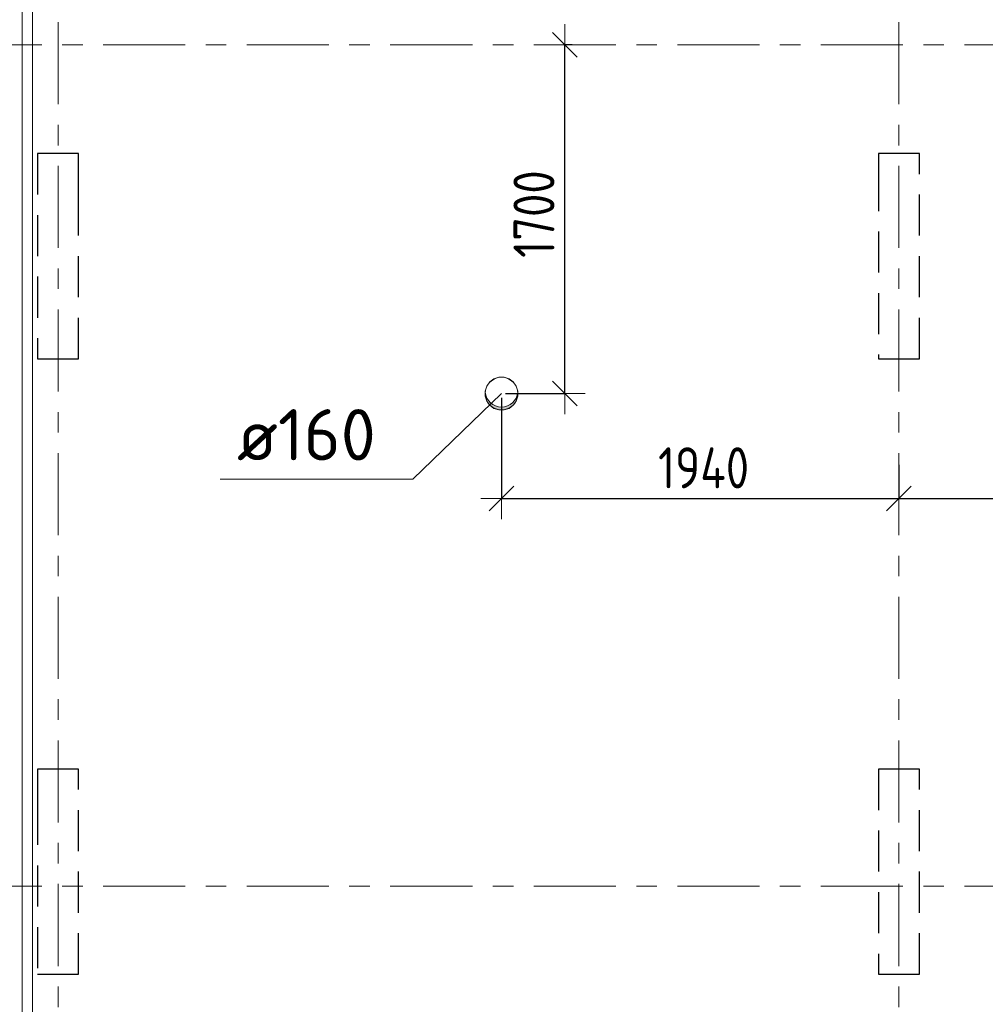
# Model space of a CAD drawing. Header units: metres. Extents: x -38 to 89, y -15 to 21.
# Tile 42 of 129: x 32.66 to 37.37, y 2.72 to 7.52. Entities that reach past the tile are written whole.
import ezdxf

# ---------------------------------------------------------------- set-up
doc = ezdxf.new("R2010")
doc.units = ezdxf.units.M
doc.header["$PDMODE"] = 65
for name, pattern in [('______11', [0.5, 0.4, -0.05, 0, -0.05]), ('______2', [0.27, 0.2, -0.07]), ('______5', [1.1, 0.8, -0.1, 0.1, -0.1])]:
    doc.linetypes.add(name, pattern=pattern)
for name, color, linetype, lineweight in [('XR$2$Осевая линия (1)', 7, '______5', 13), ('XR$3$Перекрытие (1)', 7, 'Continuous', 35), ('XR$4$Размерная линия (1)', 7, 'Continuous', 13), ('XR$4$Текст_ общее_1', 7, 'Continuous', 13), ('XR$5$Размерная линия (1)', 7, 'Continuous', 13), ('XR$5$Текст_ общее_1', 7, 'Continuous', 13)]:
    doc.layers.add(name, color=color, linetype=linetype, lineweight=lineweight)
doc.layers.add('XR$3$Макрос проема_ отверстия', color=7, linetype='Continuous', lineweight=13, true_color=0x2d2d2d)
doc.layers.add('XR$7$Стена_ бетон несущ.', color=7, linetype='Continuous', lineweight=70, true_color=0xb4b496)
doc.styles.add('ISOCPEUR', font='txt')
doc.dimstyles.new('DIMSTYLE_3', dxfattribs={"dimtxt": 0.2, "dimasz": 0.2, "dimexe": 0, "dimexo": 0, "dimgap": 0.1, "dimtad": 2, "dimdec": 0, "dimlfac": 1000, "dimrnd": 5, "dimzin": 12, "dimdsep": 46, "dimtxsty": 'ISOCPEUR', "dimblk1": 'ALL_ML_STRICH', "dimblk2": 'ALL_ML_STRICH', "dimsah": 1, "dimcen": 0, "dimclrd": 7, "dimclre": 256, "dimclrt": 7, "dimadec": 0, "dimazin": 0, "dimtfac": 1, "dimtdec": 0, "dimtix": 1, "dimtmove": 2, "dimatfit": 3, "dimfxl": 0, "dimtzin": 0, "dimlwd": 0, "dimlwe": -3, "dimarcsym": 0})

# ---------------------------------------------------------------- blocks, each defined once
blk = doc.blocks.new('Отображение проема (2)', base_point=(-1.002, -49.786))
at = {"layer": 'XR$3$Макрос проема_ отверстия', "true_color": 0x000000, "transparency": 33554687}
blk.add_hatch(color=18, dxfattribs=at).paths.add_polyline_path([(-0.967, -49.384), (-1.002, -49.383), (-1.072, -49.389), (-1.139, -49.407), (-1.203, -49.437), (-1.261, -49.477), (-1.31, -49.527), (-1.351, -49.585), (-1.381, -49.648), (-1.399, -49.716), (-1.405, -49.786), (-1.399, -49.856), (-1.381, -49.924), (-1.351, -49.988), (-1.31, -50.045), (-1.261, -50.095), (-1.203, -50.135), (-1.139, -50.165), (-1.072, -50.183), (-1.002, -50.189), (-0.967, -50.188), (-1.032, -50.177), (-1.095, -50.155), (-1.153, -50.123), (-1.205, -50.082), (-1.25, -50.033), (-1.287, -49.978), (-1.313, -49.917), (-1.329, -49.852), (-1.335, -49.786), (-1.329, -49.72), (-1.313, -49.656), (-1.287, -49.595), (-1.25, -49.539), (-1.205, -49.49), (-1.153, -49.449), (-1.095, -49.417), (-1.032, -49.396)])
at = {"layer": 'XR$3$Макрос проема_ отверстия', "transparency": 33554687}
blk.add_circle((-1.002, -49.786), 0.403, dxfattribs=at)
blk.add_arc((-0.932, -49.786), 0.403, 94.9784, 265.0216, dxfattribs=at)
blk = doc.blocks.new('NSY1')
at = {"color": 0, "linetype": 'ByBlock', "lineweight": -2}
for p, q in [((-0.01, 0.01), (0.01, 0.01)), ((-0.01, -0.01), (-0.01, 0.01)), ((-0.01, -0.01), (-0.01, 0.01)), ((-0.01, 0.01), (0.01, 0.01)), ((-0.01, 0.01), (0.01, 0.01)), ((0.01, 0.01), (-0.01, 0.01)), ((-0.01, 0.01), (-0.01, 0.01)), ((-0.01, 0.01), (-0.01, -0.01)), ((0.01, 0.01), (-0.01, 0.01)), ((-0.01, 0.01), (0.01, 0.01)), ((0.01, 0.01), (-0.01, 0.01)), ((-0.01, 0.01), (-0.01, 0.01)), ((-0.01, 0.01), (-0.01, -0.01)), ((0.01, 0.01), (-0.01, 0.01)), ((-0.01, 0.01), (0.01, 0.01)), ((0.01, 0.01), (-0.01, 0.01)), ((-0.01, 0.01), (-0.01, 0.01)), ((-0.01, 0.01), (-0.01, -0.01)), ((0.01, 0.01), (-0.01, 0.01)), ((-0.01, 0.01), (0.01, 0.01)), ((-0.01, -0.01), (-0.01, 0.01)), ((0, 0), (0, 0)), ((0, 0), (0, 0)), ((0, 0), (0, 0)), ((0, 0), (0, 0)), ((0, 0), (0, 0)), ((0, 0), (0, 0)), ((0.01, 0.01), (0.01, -0.01)), ((0.01, 0.01), (0.01, -0.01)), ((0.01, 0.01), (0.01, 0.01)), ((0.01, -0.01), (0.01, 0.01)), ((0.01, 0.01), (0.01, 0.01)), ((0.01, -0.01), (0.01, 0.01)), ((0.01, 0.01), (0.01, 0.01)), ((0.01, -0.01), (0.01, 0.01)), ((0.01, 0.01), (0.01, -0.01)), ((0.01, -0.01), (-0.01, -0.01)), ((0.01, -0.01), (-0.01, -0.01)), ((-0.01, -0.01), (0.01, -0.01)), ((-0.01, -0.01), (0.01, -0.01)), ((-0.01, -0.01), (0.01, -0.01)), ((0.01, -0.01), (-0.01, -0.01)), ((0, 0), (0, 0)), ((0, 0), (0, 0))]:
    blk.add_line(p, q, dxfattribs=at)
blk = doc.blocks.new('ALL_ML_STRICH')
at = {"color": 0, "linetype": 'ByBlock', "lineweight": -2}
for p, q in [((0, -0.5), (0, 0.5)), ((-0.3, -0.3), (0.3, 0.3)), ((-1, 0), (0.5, 0))]:
    blk.add_line(p, q, dxfattribs=at)
blk = doc.blocks.new('*D229')
at = {"layer": 'DEFPOINTS', "color": 7, "linetype": 'Continuous', "lineweight": 13, "transparency": 33554687}
for p in [(35.3771, 7.4), (35.0122, 5.7), (35.3205, 5.7)]:
    blk.add_point(p, dxfattribs=at)
at = {"layer": 'XR$4$Размерная линия (1)', "color": 9, "linetype": 'Continuous', "lineweight": -2, "true_color": 0xc7c7c7, "transparency": 33554687}
for p, q in [((35.3571, 7.4), (35.3205, 7.4)), ((35.0322, 5.7), (35.3205, 5.7))]:
    blk.add_line(p, q, dxfattribs=at)
at = {"layer": 'XR$4$Размерная линия (1)', "color": 7, "linetype": 'Continuous', "lineweight": -2, "transparency": 33554687}
blk.add_line((35.3205, 5.7), (35.3205, 7.4), dxfattribs=at)
at = {"layer": 'XR$4$Размерная линия (1)', "color": 7, "linetype": 'Continuous', "lineweight": 13, "transparency": 33554687, "xscale": 0.2, "yscale": 0.2, "zscale": 0.2}
for p, rotation in [((35.3205, 7.4), 90), ((35.3205, 5.7), 270)]:
    blk.add_blockref('ALL_ML_STRICH', p, dxfattribs=dict(at, rotation=rotation))
at = {"layer": 'XR$4$Размерная линия (1)', "color": 7, "linetype": 'Continuous', "lineweight": 13, "transparency": 33554687, "insert": (35.1705, 6.575), "char_height": 0.2, "width": 0.666667, "attachment_point": 5, "rotation": 90, "style": 'ISOCPEUR'}
blk.add_mtext('\\W0.83;\\A1;{1700}', dxfattribs=at)
blk = doc.blocks.new('*D230')
at = {"layer": 'DEFPOINTS', "color": 7, "linetype": 'Continuous', "lineweight": 13, "transparency": 33554687}
for p in [(35.0122, 5.7), (35.0122, 5.1883), (36.95, 5.1805)]:
    blk.add_point(p, dxfattribs=at)
at = {"layer": 'XR$4$Размерная линия (1)', "color": 9, "linetype": 'Continuous', "lineweight": -2, "true_color": 0xc7c7c7, "transparency": 33554687}
for p, q in [((35.0122, 5.68), (35.0122, 5.1883)), ((36.95, 5.1883), (36.95, 5.1883))]:
    blk.add_line(p, q, dxfattribs=at)
at = {"layer": 'XR$4$Размерная линия (1)', "color": 7, "linetype": 'Continuous', "lineweight": -2, "transparency": 33554687}
blk.add_line((35.0122, 5.1883), (36.95, 5.1883), dxfattribs=at)
at = {"layer": 'XR$4$Размерная линия (1)', "color": 7, "linetype": 'Continuous', "lineweight": 13, "transparency": 33554687, "xscale": 0.2, "yscale": 0.2, "zscale": 0.2, "rotation": 180}
blk.add_blockref('ALL_ML_STRICH', (35.0122, 5.1883), dxfattribs=at)
at = {"layer": 'XR$4$Размерная линия (1)', "color": 7, "linetype": 'Continuous', "lineweight": 13, "transparency": 33554687, "xscale": 0.2, "yscale": 0.2, "zscale": 0.2}
blk.add_blockref('ALL_ML_STRICH', (36.95, 5.1883), dxfattribs=at)
at = {"layer": 'XR$4$Размерная линия (1)', "color": 7, "linetype": 'Continuous', "lineweight": 13, "transparency": 33554687, "insert": (35.9977, 5.3383), "char_height": 0.2, "width": 0.666667, "attachment_point": 5, "style": 'ISOCPEUR'}
blk.add_mtext('\\W0.83;\\A1;{1940}', dxfattribs=at)
blk = doc.blocks.new('*D231')
at = {"layer": 'DEFPOINTS', "color": 7, "linetype": 'Continuous', "lineweight": 13, "transparency": 33554687}
for p in [(36.95, 5.1883), (36.95, 5.1805), (39.198, 4.8535)]:
    blk.add_point(p, dxfattribs=at)
at = {"layer": 'XR$4$Размерная линия (1)', "color": 9, "linetype": 'Continuous', "lineweight": -2, "true_color": 0xc7c7c7, "transparency": 33554687}
for p, q in [((36.95, 5.1883), (36.95, 5.1883)), ((39.198, 4.8735), (39.198, 5.1883))]:
    blk.add_line(p, q, dxfattribs=at)
at = {"layer": 'XR$4$Размерная линия (1)', "color": 7, "linetype": 'Continuous', "lineweight": -2, "transparency": 33554687}
blk.add_line((36.95, 5.1883), (39.198, 5.1883), dxfattribs=at)
at = {"layer": 'XR$4$Размерная линия (1)', "color": 7, "linetype": 'Continuous', "lineweight": 13, "transparency": 33554687, "xscale": 0.2, "yscale": 0.2, "zscale": 0.2, "rotation": 180}
blk.add_blockref('ALL_ML_STRICH', (36.95, 5.1883), dxfattribs=at)
at = {"layer": 'XR$4$Размерная линия (1)', "color": 7, "linetype": 'Continuous', "lineweight": 13, "transparency": 33554687, "xscale": 0.2, "yscale": 0.2, "zscale": 0.2}
blk.add_blockref('ALL_ML_STRICH', (39.198, 5.1883), dxfattribs=at)
at = {"layer": 'XR$4$Размерная линия (1)', "color": 7, "linetype": 'Continuous', "lineweight": 13, "transparency": 33554687, "insert": (38.0823, 5.3383), "char_height": 0.2, "width": 0.666667, "attachment_point": 5, "style": 'ISOCPEUR'}
blk.add_mtext('\\W0.83;\\A1;{2250}', dxfattribs=at)
blk = doc.blocks.new('*D542')
at = {"layer": 'DEFPOINTS', "color": 7, "linetype": 'Continuous', "lineweight": 13, "transparency": 33554687}
for p in [(35.3771, 7.4), (35.0122, 5.7), (35.3205, 5.7)]:
    blk.add_point(p, dxfattribs=at)
at = {"layer": 'XR$5$Размерная линия (1)', "color": 9, "linetype": 'Continuous', "lineweight": -2, "true_color": 0xc7c7c7, "transparency": 33554687}
for p, q in [((35.3571, 7.4), (35.3205, 7.4)), ((35.0322, 5.7), (35.3205, 5.7))]:
    blk.add_line(p, q, dxfattribs=at)
at = {"layer": 'XR$5$Размерная линия (1)', "color": 7, "linetype": 'Continuous', "lineweight": -2, "transparency": 33554687}
blk.add_line((35.3205, 5.7), (35.3205, 7.4), dxfattribs=at)
at = {"layer": 'XR$5$Размерная линия (1)', "color": 7, "linetype": 'Continuous', "lineweight": 13, "transparency": 33554687, "xscale": 0.2, "yscale": 0.2, "zscale": 0.2}
for p, rotation in [((35.3205, 7.4), 90), ((35.3205, 5.7), 270)]:
    blk.add_blockref('ALL_ML_STRICH', p, dxfattribs=dict(at, rotation=rotation))
at = {"layer": 'XR$5$Размерная линия (1)', "color": 7, "linetype": 'Continuous', "lineweight": 13, "transparency": 33554687, "insert": (35.1705, 6.575), "char_height": 0.2, "width": 0.666667, "attachment_point": 5, "rotation": 90, "style": 'ISOCPEUR'}
blk.add_mtext('\\W0.83;\\A1;{1700}', dxfattribs=at)
blk = doc.blocks.new('*D690')
at = {"layer": 'DEFPOINTS', "color": 7, "linetype": 'Continuous', "lineweight": 13, "transparency": 33554687}
for p in [(35.0122, 5.7), (36.95, 5.3735), (35.0122, 5.1883)]:
    blk.add_point(p, dxfattribs=at)
at = {"layer": 'XR$5$Размерная линия (1)', "color": 9, "linetype": 'Continuous', "lineweight": -2, "true_color": 0xc7c7c7, "transparency": 33554687}
for p, q in [((35.0122, 5.68), (35.0122, 5.1883)), ((36.95, 5.3535), (36.95, 5.1883))]:
    blk.add_line(p, q, dxfattribs=at)
at = {"layer": 'XR$5$Размерная линия (1)', "color": 7, "linetype": 'Continuous', "lineweight": -2, "transparency": 33554687}
blk.add_line((35.0122, 5.1883), (36.95, 5.1883), dxfattribs=at)
at = {"layer": 'XR$5$Размерная линия (1)', "color": 7, "linetype": 'Continuous', "lineweight": 13, "transparency": 33554687, "xscale": 0.2, "yscale": 0.2, "zscale": 0.2, "rotation": 180}
blk.add_blockref('ALL_ML_STRICH', (35.0122, 5.1883), dxfattribs=at)
at = {"layer": 'XR$5$Размерная линия (1)', "color": 7, "linetype": 'Continuous', "lineweight": 13, "transparency": 33554687, "xscale": 0.2, "yscale": 0.2, "zscale": 0.2}
blk.add_blockref('ALL_ML_STRICH', (36.95, 5.1883), dxfattribs=at)
at = {"layer": 'XR$5$Размерная линия (1)', "color": 7, "linetype": 'Continuous', "lineweight": 13, "transparency": 33554687, "insert": (35.9977, 5.3383), "char_height": 0.2, "width": 0.666667, "attachment_point": 5, "style": 'ISOCPEUR'}
blk.add_mtext('\\W0.83;\\A1;{1940}', dxfattribs=at)
blk = doc.blocks.new('*D691')
at = {"layer": 'DEFPOINTS', "color": 7, "linetype": 'Continuous', "lineweight": 13, "transparency": 33554687}
for p in [(36.95, 5.3735), (36.95, 5.1883), (39.198, 4.8535)]:
    blk.add_point(p, dxfattribs=at)
at = {"layer": 'XR$5$Размерная линия (1)', "color": 9, "linetype": 'Continuous', "lineweight": -2, "true_color": 0xc7c7c7, "transparency": 33554687}
for p, q in [((36.95, 5.3535), (36.95, 5.1883)), ((39.198, 4.8735), (39.198, 5.1883))]:
    blk.add_line(p, q, dxfattribs=at)
at = {"layer": 'XR$5$Размерная линия (1)', "color": 7, "linetype": 'Continuous', "lineweight": -2, "transparency": 33554687}
blk.add_line((36.95, 5.1883), (39.198, 5.1883), dxfattribs=at)
at = {"layer": 'XR$5$Размерная линия (1)', "color": 7, "linetype": 'Continuous', "lineweight": 13, "transparency": 33554687, "xscale": 0.2, "yscale": 0.2, "zscale": 0.2, "rotation": 180}
blk.add_blockref('ALL_ML_STRICH', (36.95, 5.1883), dxfattribs=at)
at = {"layer": 'XR$5$Размерная линия (1)', "color": 7, "linetype": 'Continuous', "lineweight": 13, "transparency": 33554687, "xscale": 0.2, "yscale": 0.2, "zscale": 0.2}
blk.add_blockref('ALL_ML_STRICH', (39.198, 5.1883), dxfattribs=at)
at = {"layer": 'XR$5$Размерная линия (1)', "color": 7, "linetype": 'Continuous', "lineweight": 13, "transparency": 33554687, "insert": (38.0823, 5.3383), "char_height": 0.2, "width": 0.666667, "attachment_point": 5, "style": 'ISOCPEUR'}
blk.add_mtext('\\W0.83;\\A1;{2250}', dxfattribs=at)

msp = doc.modelspace()

# ---------------------------------------------------------------- linework, layer by layer
at = {"color": 7, "linetype": 'Continuous', "lineweight": 13, "transparency": 33554687}
msp.add_lwpolyline([(35.0122, 5.7), (34.58, 5.2828), (33.64, 5.2828)], dxfattribs=at)
msp.add_lwpolyline([(35.0122, 5.7), (34.58, 5.2828), (33.64, 5.2828)], dxfattribs=at)
at = {"layer": 'XR$2$Осевая линия (1)', "color": 253, "linetype": '______11', "lineweight": 13, "true_color": 0xa0a0a0, "transparency": 33554687}
for p, q in [((32.85, -3.39), (32.85, 19.78)), ((36.95, -3.39), (36.95, 8.76)), ((-2.63, 7.4), (62.6, 7.4)), ((-2.63, 3.3), (62.6, 3.3))]:
    msp.add_line(p, q, dxfattribs=at)
at = {"layer": 'XR$3$Перекрытие (1)', "color": 7, "linetype": 'Continuous', "lineweight": 13, "transparency": 33554687}
for p, q in [((32.675, -0.25), (32.675, 16.65)), ((32.725, 16.65), (32.725, -0.25)), ((34.9755, 5.7719), (34.9551, 5.757)), ((34.9995, 5.7797), (34.9755, 5.7719)), ((35.0248, 5.7797), (34.9995, 5.7797)), ((35.0488, 5.7719), (35.0248, 5.7797)), ((35.0692, 5.757), (35.0488, 5.7719)), ((34.9403, 5.7366), (34.9325, 5.7126)), ((34.9325, 5.7126), (34.9325, 5.6874)), ((34.9551, 5.757), (34.9403, 5.7366)), ((35.084, 5.7366), (35.0692, 5.757)), ((35.0918, 5.7126), (35.084, 5.7366)), ((35.0918, 5.6874), (35.0918, 5.7126)), ((34.9325, 5.6874), (34.9403, 5.6634)), ((34.9403, 5.6634), (34.9551, 5.643)), ((35.0692, 5.643), (35.084, 5.6634)), ((35.084, 5.6634), (35.0918, 5.6874)), ((34.9551, 5.643), (34.9755, 5.6281)), ((34.9755, 5.6281), (34.9995, 5.6203)), ((34.9995, 5.6203), (35.0248, 5.6203)), ((35.0248, 5.6203), (35.0488, 5.6281)), ((35.0488, 5.6281), (35.0692, 5.643))]:
    msp.add_line(p, q, dxfattribs=at)
at = {"layer": 'XR$7$Стена_ бетон несущ.', "color": 253, "linetype": '______2', "lineweight": -3, "true_color": 0xa0a0a0, "transparency": 33554687}
for p, q in [((32.95, 6.87), (32.75, 6.87)), ((32.75, 6.87), (32.75, 5.87)), ((32.95, 6.79), (32.95, 6.87)), ((37.05, 6.87), (36.85, 6.87)), ((36.85, 6.87), (36.85, 6.79)), ((37.05, 5.87), (37.05, 6.87)), ((32.95, 6.5894), (32.95, 6.79)), ((36.85, 6.79), (36.85, 5.87)), ((32.95, 6.5094), (32.95, 6.5894)), ((32.95, 5.87), (32.95, 6.5094)), ((32.75, 5.87), (32.95, 5.87)), ((36.85, 5.87), (37.05, 5.87)), ((32.95, 3.87), (32.75, 3.87)), ((32.75, 3.87), (32.75, 3.7)), ((32.95, 2.87), (32.95, 3.87)), ((37.05, 3.87), (36.85, 3.87)), ((36.85, 3.87), (36.85, 2.87)), ((37.05, 2.87), (37.05, 3.87)), ((32.75, 3.7), (32.75, 3.7)), ((32.75, 3.7), (32.75, 2.87)), ((32.75, 2.87), (32.95, 2.87)), ((36.85, 2.87), (37.05, 2.87))]:
    msp.add_line(p, q, dxfattribs=at)

# ---------------------------------------------------------------- block references
at = {"layer": 'XR$3$Макрос проема_ отверстия', "transparency": 33554687, "xscale": 0.197537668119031, "yscale": 0.1975376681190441, "rotation": 89.99999714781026}
msp.add_blockref('Отображение проема (2)', (35.0122, 5.7), dxfattribs=at)
at = {"layer": 'XR$3$Перекрытие (1)', "color": 7, "linetype": 'Continuous', "lineweight": 13, "transparency": 33554687, "xscale": 0.009999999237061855, "yscale": 0.009999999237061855, "zscale": 0.009999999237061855}
msp.add_blockref('NSY1', (35.0122, 5.7), dxfattribs=at)

# ---------------------------------------------------------------- texts
at = {"layer": 'XR$4$Текст_ общее_1', "color": 7, "linetype": 'Continuous', "lineweight": 13, "transparency": 33554687, "insert": (33.7221, 5.4995), "char_height": 0.25, "width": 0.809375, "attachment_point": 4, "style": 'ISOCPEUR'}
msp.add_mtext('\\A1;{\\fISOCPEUR|i0|b0;\\H0.250000;\\W1.000000;\\C7;ø160}\\P', dxfattribs=at)
at = {"layer": 'XR$5$Текст_ общее_1', "color": 7, "linetype": 'Continuous', "lineweight": 13, "transparency": 33554687, "insert": (33.7221, 5.4995), "char_height": 0.25, "width": 0.809375, "attachment_point": 4, "style": 'ISOCPEUR'}
msp.add_mtext('\\A1;{\\fISOCPEUR|i0|b0;\\H0.250000;\\W1.000000;\\C7;ø160}\\P', dxfattribs=at)

# ---------------------------------------------------------------- dimensions: what is measured, and where the dimension line sits
at = {"layer": 'XR$4$Размерная линия (1)', "color": 7, "linetype": 'Continuous', "lineweight": 13, "transparency": 33554687}
dim = msp.add_linear_dim(base=(35.3205, 7.4), p1=(35.0322, 5.7), p2=(35.3571, 7.4), angle=90, dimstyle='DIMSTYLE_3', override={"dimpost": '<>', "dimclrd": 7, "dimclre": 9, "dimclrt": 7, "dimlwd": 0, "dimlwe": 65533}, dxfattribs=at)
dim.commit()
dim.dimension.update_dxf_attribs({"geometry": '*D229', "text_midpoint": (35.1705, 6.575), "dimtype": 160})
for base, p1, p2, picture, middle in [((36.95, 5.1883), (35.0122, 5.68), (36.95, 5.1883), '*D230', (35.9977, 5.3383)), ((39.198, 5.1883), (36.95, 5.1883), (39.198, 4.8735), '*D231', (38.0823, 5.3383))]:
    dim = msp.add_linear_dim(base=base, p1=p1, p2=p2, dimstyle='DIMSTYLE_3', override={"dimpost": '<>', "dimclrd": 7, "dimclre": 9, "dimclrt": 7, "dimlwd": 0, "dimlwe": 65533}, dxfattribs=at)
    dim.commit()
    dim.dimension.update_dxf_attribs({"geometry": picture, "text_midpoint": middle, "dimtype": 160})
at = {"layer": 'XR$5$Размерная линия (1)', "color": 7, "linetype": 'Continuous', "lineweight": 13, "transparency": 33554687}
dim = msp.add_linear_dim(base=(35.3205, 7.4), p1=(35.0322, 5.7), p2=(35.3571, 7.4), angle=90, dimstyle='DIMSTYLE_3', override={"dimpost": '<>', "dimclrd": 7, "dimclre": 9, "dimclrt": 7, "dimlwd": 0, "dimlwe": 65533}, dxfattribs=at)
dim.commit()
dim.dimension.update_dxf_attribs({"geometry": '*D542', "text_midpoint": (35.1705, 6.575), "dimtype": 160})
for base, p1, p2, picture, middle in [((36.95, 5.1883), (35.0122, 5.68), (36.95, 5.3535), '*D690', (35.9977, 5.3383)), ((39.198, 5.1883), (36.95, 5.3535), (39.198, 4.8735), '*D691', (38.0823, 5.3383))]:
    dim = msp.add_linear_dim(base=base, p1=p1, p2=p2, dimstyle='DIMSTYLE_3', override={"dimpost": '<>', "dimclrd": 7, "dimclre": 9, "dimclrt": 7, "dimlwd": 0, "dimlwe": 65533}, dxfattribs=at)
    dim.commit()
    dim.dimension.update_dxf_attribs({"geometry": picture, "text_midpoint": middle, "dimtype": 160})

doc.saveas('drawing.dxf')
